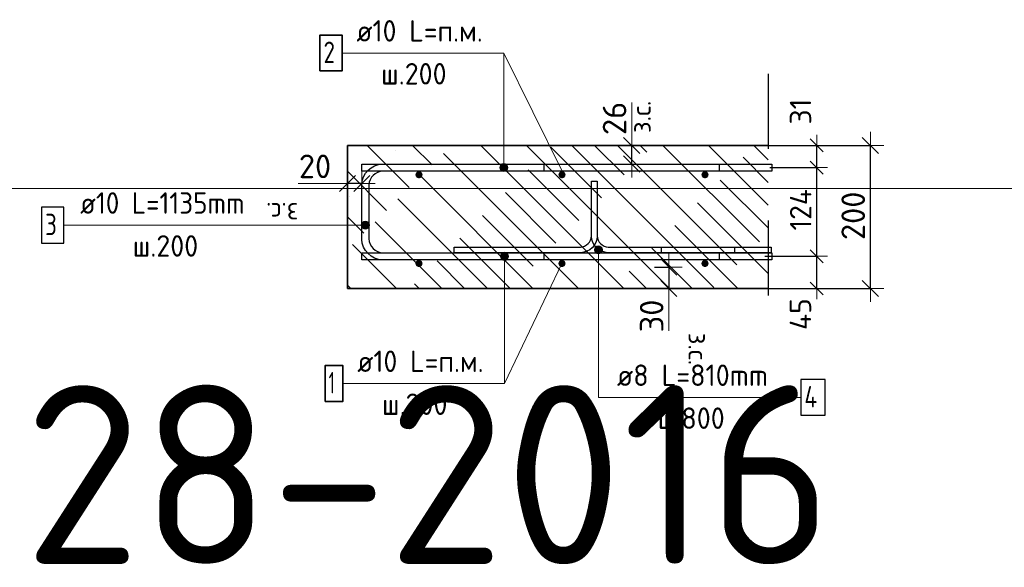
# Model space of a CAD drawing. Header units: metres. Extents: x -38 to 107, y -15 to 21.
# Tile 80 of 89: x 71.709 to 73.086, y 7.942 to 8.708. Entities that reach past the tile are written whole.
import ezdxf

# ---------------------------------------------------------------- set-up
doc = ezdxf.new("R2010")
doc.units = ezdxf.units.M
doc.header["$PDMODE"] = 65
doc.linetypes.add('______4', pattern=[0.135, 0.105, -0.03])
for name, color, linetype, lineweight in [('XR$4$Арм. стержнями верхней зоны', 180, 'Continuous', 35), ('XR$4$Арм. стержнями нижней зоны', 180, 'Continuous', 35), ('XR$4$Арм.стержн. Арматура края', 96, 'Continuous', 35), ('XR$4$Размерная линия (1)', 7, 'Continuous', 13), ('XR$4$Размерная линия_ общее', 7, 'Continuous', 13)]:
    doc.layers.add(name, color=color, linetype=linetype, lineweight=lineweight)
doc.layers.add('XR$4$Арм.стержн. Фиксатор', color=7, linetype='Continuous', lineweight=35, true_color=0x501e0f)
doc.styles.add('ISOCPEUR', font='txt')
doc.dimstyles.new('DIMSTYLE_12', dxfattribs={"dimtxt": 0.033, "dimasz": 0.0375, "dimexe": 0, "dimexo": 0, "dimgap": 0.0165, "dimtad": 2, "dimdec": 0, "dimlfac": 1000, "dimrnd": 1, "dimzin": 12, "dimdsep": 46, "dimtxsty": 'ISOCPEUR', "dimblk1": 'ALL_ML_STRICH', "dimblk2": 'ALL_ML_STRICH', "dimsah": 1, "dimcen": 0, "dimclrd": 7, "dimclre": 256, "dimclrt": 7, "dimadec": 0, "dimazin": 0, "dimtfac": 1, "dimtdec": 0, "dimtix": 1, "dimtmove": 2, "dimatfit": 3, "dimfxl": 0, "dimtzin": 0, "dimlwd": 0, "dimlwe": -3, "dimarcsym": 0})
doc.dimstyles.new('DIMSTYLE_15', dxfattribs={"dimtxt": 0.033, "dimasz": 0.0375, "dimexe": 0, "dimexo": 0, "dimgap": 0.0165, "dimtad": 2, "dimdec": 0, "dimlfac": 1000, "dimrnd": 1, "dimzin": 12, "dimdsep": 46, "dimtxsty": 'ISOCPEUR', "dimblk1": 'ALL_ML_STRICH', "dimblk2": 'ALL_ML_STRICH', "dimsah": 1, "dimcen": 0, "dimclrd": 7, "dimclre": 256, "dimclrt": 7, "dimadec": 0, "dimazin": 0, "dimtfac": 1, "dimtdec": 0, "dimtix": 1, "dimtmove": 2, "dimatfit": 3, "dimfxl": 0, "dimtvp": 1.2, "dimtzin": 0, "dimlwd": 0, "dimlwe": -3, "dimarcsym": 0})
doc.dimstyles.new('DIMSTYLE_16', dxfattribs={"dimtxt": 0.03, "dimasz": 0.03, "dimexe": 0, "dimexo": 0, "dimgap": 0.015, "dimtad": 2, "dimdec": 0, "dimlfac": 1000, "dimrnd": 1, "dimzin": 12, "dimdsep": 46, "dimtxsty": 'ISOCPEUR', "dimblk1": 'ALL_ML_STRICH', "dimblk2": 'ALL_ML_STRICH', "dimsah": 1, "dimcen": 0, "dimclrd": 7, "dimclre": 256, "dimclrt": 7, "dimadec": 0, "dimazin": 0, "dimtfac": 1, "dimtdec": 0, "dimtix": 1, "dimtmove": 2, "dimatfit": 3, "dimfxl": 0, "dimtzin": 0, "dimlwd": 0, "dimlwe": -3, "dimarcsym": 0})
doc.dimstyles.new('DIMSTYLE_18', dxfattribs={"dimtxt": 0.03, "dimasz": 0.03, "dimexe": 0, "dimexo": 0, "dimgap": 0.015, "dimtad": 2, "dimdec": 0, "dimlfac": 1000, "dimrnd": 1, "dimzin": 12, "dimdsep": 46, "dimtxsty": 'ISOCPEUR', "dimblk1": 'ALL_ML_STRICH', "dimblk2": 'ALL_ML_STRICH', "dimsah": 1, "dimcen": 0, "dimclrd": 7, "dimclre": 256, "dimclrt": 7, "dimadec": 0, "dimazin": 0, "dimtfac": 1, "dimtdec": 0, "dimtix": 1, "dimtmove": 2, "dimatfit": 3, "dimfxl": 0, "dimtvp": 1.2, "dimtzin": 0, "dimlwd": 0, "dimlwe": -3, "dimarcsym": 0})

# ---------------------------------------------------------------- blocks, each defined once
blk = doc.blocks.new('ALL_ML_STRICH')
at = {"color": 0, "linetype": 'ByBlock', "lineweight": -2}
for p, q in [((0, -0.5), (0, 0.5)), ((-1, 0), (0.5, 0)), ((-0.3, -0.3), (0.3, 0.3))]:
    blk.add_line(p, q, dxfattribs=at)
blk = doc.blocks.new('*D493')
at = {"layer": 'DEFPOINTS', "color": 7, "linetype": 'Continuous', "lineweight": 13, "transparency": 33554687}
for p in [(72.7273, 8.5319), (72.7273, 8.3319), (72.8988, 8.3319)]:
    blk.add_point(p, dxfattribs=at)
at = {"layer": 'XR$4$Размерная линия_ общее', "color": 253, "linetype": 'Continuous', "lineweight": -2, "true_color": 0xa0a0a0, "transparency": 33554687}
for p, q in [((72.7473, 8.5319), (72.8988, 8.5319)), ((72.7473, 8.3319), (72.8988, 8.3319))]:
    blk.add_line(p, q, dxfattribs=at)
at = {"layer": 'XR$4$Размерная линия_ общее', "color": 7, "linetype": 'Continuous', "lineweight": -2, "transparency": 33554687}
blk.add_line((72.8988, 8.3319), (72.8988, 8.5319), dxfattribs=at)
at = {"layer": 'XR$4$Размерная линия_ общее', "color": 7, "linetype": 'Continuous', "lineweight": 13, "transparency": 33554687, "xscale": 0.0375, "yscale": 0.0375, "zscale": 0.0375}
for p, rotation in [((72.8988, 8.5319), 90), ((72.8988, 8.3319), 270)]:
    blk.add_blockref('ALL_ML_STRICH', p, dxfattribs=dict(at, rotation=rotation))
at = {"layer": 'XR$4$Размерная линия_ общее', "color": 7, "linetype": 'Continuous', "lineweight": 13, "transparency": 33554687, "insert": (72.8748, 8.4335), "char_height": 0.033, "width": 0.099, "attachment_point": 5, "rotation": 90, "style": 'ISOCPEUR'}
blk.add_mtext('\\A1;{200}', dxfattribs=at)
blk = doc.blocks.new('*D494')
at = {"layer": 'DEFPOINTS', "color": 7, "linetype": 'Continuous', "lineweight": 13, "transparency": 33554687}
for p in [(72.5769, 8.3619), (72.6169, 8.3619), (72.5769, 8.3319)]:
    blk.add_point(p, dxfattribs=at)
at = {"layer": 'XR$4$Размерная линия_ общее', "color": 253, "linetype": 'Continuous', "lineweight": -2, "true_color": 0xa0a0a0, "transparency": 33554687}
for p, q in [((72.5969, 8.3619), (72.6169, 8.3619)), ((72.5969, 8.3319), (72.6169, 8.3319))]:
    blk.add_line(p, q, dxfattribs=at)
at = {"layer": 'XR$4$Размерная линия_ общее', "color": 7, "linetype": 'Continuous', "lineweight": -2, "transparency": 33554687}
blk.add_line((72.6169, 8.3619), (72.6169, 8.3319), dxfattribs=at)
at = {"layer": 'XR$4$Размерная линия_ общее', "color": 7, "linetype": 'Continuous', "lineweight": 13, "transparency": 33554687, "xscale": 0.0375, "yscale": 0.0375, "zscale": 0.0375}
for p, rotation in [((72.6169, 8.3619), 90), ((72.6169, 8.3319), 270)]:
    blk.add_blockref('ALL_ML_STRICH', p, dxfattribs=dict(at, rotation=rotation))
at = {"layer": 'XR$4$Размерная линия_ общее', "color": 7, "linetype": 'Continuous', "lineweight": 13, "transparency": 33554687, "insert": (72.5929, 8.2935), "char_height": 0.033, "width": 0.066, "attachment_point": 5, "rotation": 90, "style": 'ISOCPEUR'}
blk.add_mtext('\\A1;{30}', dxfattribs=at)
at = {"layer": 'XR$4$Размерная линия_ общее', "color": 7, "linetype": 'Continuous', "lineweight": 13, "transparency": 33554687, "insert": (72.6714, 8.27), "char_height": 0.027, "width": 0.00135, "attachment_point": 1, "rotation": 270, "line_spacing_factor": 0.60241, "style": 'ISOCPEUR'}
blk.add_mtext('з.с.', dxfattribs=at)
blk = doc.blocks.new('*D496')
at = {"layer": 'DEFPOINTS', "color": 7, "linetype": 'Continuous', "lineweight": 13, "transparency": 33554687}
for p in [(72.1875, 8.4786), (72.1875, 8.4436), (72.1675, 8.4386)]:
    blk.add_point(p, dxfattribs=at)
at = {"layer": 'XR$4$Размерная линия_ общее', "color": 253, "linetype": 'Continuous', "lineweight": -2, "true_color": 0xa0a0a0, "transparency": 33554687}
for p, q in [((72.1675, 8.4586), (72.1675, 8.4786)), ((72.1875, 8.4636), (72.1875, 8.4786))]:
    blk.add_line(p, q, dxfattribs=at)
at = {"layer": 'XR$4$Размерная линия_ общее', "color": 7, "linetype": 'Continuous', "lineweight": -2, "transparency": 33554687}
blk.add_line((72.1875, 8.4786), (72.1675, 8.4786), dxfattribs=at)
at = {"layer": 'XR$4$Размерная линия_ общее', "color": 7, "linetype": 'Continuous', "lineweight": 13, "transparency": 33554687, "xscale": 0.0375, "yscale": 0.0375, "zscale": 0.0375}
for p, rotation in [((72.1675, 8.4786), 180), ((72.1875, 8.4786), 360)]:
    blk.add_blockref('ALL_ML_STRICH', p, dxfattribs=dict(at, rotation=rotation))
at = {"layer": 'XR$4$Размерная линия_ общее', "color": 7, "linetype": 'Continuous', "lineweight": 13, "transparency": 33554687, "insert": (72.1221, 8.5026), "char_height": 0.033, "width": 0.066, "attachment_point": 5, "style": 'ISOCPEUR'}
blk.add_mtext('\\A1;{20}', dxfattribs=at)
at = {"layer": 'XR$4$Размерная линия_ общее', "color": 7, "linetype": 'Continuous', "lineweight": 13, "transparency": 33554687, "insert": (72.0988, 8.4245), "char_height": 0.027, "width": 0.00135, "attachment_point": 1, "rotation": 180, "line_spacing_factor": 0.60241, "style": 'ISOCPEUR'}
blk.add_mtext('з.с.', dxfattribs=at)
blk = doc.blocks.new('*D497')
at = {"layer": 'DEFPOINTS', "color": 7, "linetype": 'Continuous', "lineweight": 13, "transparency": 33554687}
for p in [(72.525, 8.5319), (72.525, 8.5059), (72.565, 8.5059)]:
    blk.add_point(p, dxfattribs=at)
at = {"layer": 'XR$4$Размерная линия_ общее', "color": 253, "linetype": 'Continuous', "lineweight": -2, "true_color": 0xa0a0a0, "transparency": 33554687}
for p, q in [((72.545, 8.5319), (72.565, 8.5319)), ((72.545, 8.5059), (72.565, 8.5059))]:
    blk.add_line(p, q, dxfattribs=at)
at = {"layer": 'XR$4$Размерная линия_ общее', "color": 7, "linetype": 'Continuous', "lineweight": -2, "transparency": 33554687}
blk.add_line((72.565, 8.5059), (72.565, 8.5319), dxfattribs=at)
at = {"layer": 'XR$4$Размерная линия_ общее', "color": 7, "linetype": 'Continuous', "lineweight": 13, "transparency": 33554687, "xscale": 0.0375, "yscale": 0.0375, "zscale": 0.0375}
for p, rotation in [((72.565, 8.5319), 90), ((72.565, 8.5059), 270)]:
    blk.add_blockref('ALL_ML_STRICH', p, dxfattribs=dict(at, rotation=rotation))
at = {"layer": 'XR$4$Размерная линия_ общее', "color": 7, "linetype": 'Continuous', "lineweight": 13, "transparency": 33554687, "insert": (72.5646, 8.5492), "char_height": 0.027, "width": 0.00135, "attachment_point": 1, "rotation": 90, "line_spacing_factor": 0.60241, "style": 'ISOCPEUR'}
blk.add_mtext('з.с.', dxfattribs=at)
at = {"layer": 'XR$4$Размерная линия_ общее', "color": 7, "linetype": 'Continuous', "lineweight": 13, "transparency": 33554687, "insert": (72.541, 8.5696), "char_height": 0.033, "width": 0.066, "attachment_point": 5, "rotation": 90, "style": 'ISOCPEUR'}
blk.add_mtext('\\A1;{26}', dxfattribs=at)
blk = doc.blocks.new('*D554')
at = {"layer": 'DEFPOINTS', "color": 7, "linetype": 'Continuous', "lineweight": 13, "transparency": 33554687}
for p in [(72.7312, 8.3769), (72.744, 8.3319), (72.8238, 8.3319)]:
    blk.add_point(p, dxfattribs=at)
at = {"layer": 'XR$4$Размерная линия (1)', "color": 9, "linetype": 'Continuous', "lineweight": -2, "true_color": 0xc7c7c7, "transparency": 33554687}
for p, q in [((72.7512, 8.3769), (72.8238, 8.3769)), ((72.764, 8.3319), (72.8238, 8.3319))]:
    blk.add_line(p, q, dxfattribs=at)
at = {"layer": 'XR$4$Размерная линия (1)', "color": 7, "linetype": 'Continuous', "lineweight": -2, "transparency": 33554687}
blk.add_line((72.8238, 8.3319), (72.8238, 8.3769), dxfattribs=at)
at = {"layer": 'XR$4$Размерная линия (1)', "color": 7, "linetype": 'Continuous', "lineweight": 13, "transparency": 33554687, "xscale": 0.03, "yscale": 0.03, "zscale": 0.03}
for p, rotation in [((72.8238, 8.3769), 90), ((72.8238, 8.3319), 270)]:
    blk.add_blockref('ALL_ML_STRICH', p, dxfattribs=dict(at, rotation=rotation))
at = {"layer": 'XR$4$Размерная линия (1)', "color": 7, "linetype": 'Continuous', "lineweight": 13, "transparency": 33554687, "insert": (72.801, 8.2961), "char_height": 0.03, "width": 0.06, "attachment_point": 5, "rotation": 90, "style": 'ISOCPEUR'}
blk.add_mtext('\\A1;{45}', dxfattribs=at)
blk = doc.blocks.new('*D555')
at = {"layer": 'DEFPOINTS', "color": 7, "linetype": 'Continuous', "lineweight": 13, "transparency": 33554687}
for p in [(72.7382, 8.5009), (72.7312, 8.3769), (72.8238, 8.3769)]:
    blk.add_point(p, dxfattribs=at)
at = {"layer": 'XR$4$Размерная линия (1)', "color": 9, "linetype": 'Continuous', "lineweight": -2, "true_color": 0xc7c7c7, "transparency": 33554687}
for p, q in [((72.7582, 8.5009), (72.8238, 8.5009)), ((72.7512, 8.3769), (72.8238, 8.3769))]:
    blk.add_line(p, q, dxfattribs=at)
at = {"layer": 'XR$4$Размерная линия (1)', "color": 7, "linetype": 'Continuous', "lineweight": -2, "transparency": 33554687}
blk.add_line((72.8238, 8.3769), (72.8238, 8.5009), dxfattribs=at)
at = {"layer": 'XR$4$Размерная линия (1)', "color": 7, "linetype": 'Continuous', "lineweight": 13, "transparency": 33554687, "xscale": 0.03, "yscale": 0.03, "zscale": 0.03}
for p, rotation in [((72.8238, 8.5009), 90), ((72.8238, 8.3769), 270)]:
    blk.add_blockref('ALL_ML_STRICH', p, dxfattribs=dict(at, rotation=rotation))
at = {"layer": 'XR$4$Размерная линия (1)', "color": 7, "linetype": 'Continuous', "lineweight": 13, "transparency": 33554687, "insert": (72.8013, 8.4419), "char_height": 0.03, "width": 0.09, "attachment_point": 5, "rotation": 90, "style": 'ISOCPEUR'}
blk.add_mtext('\\A1;{124}', dxfattribs=at)
blk = doc.blocks.new('*D556')
at = {"layer": 'DEFPOINTS', "color": 7, "linetype": 'Continuous', "lineweight": 13, "transparency": 33554687}
for p in [(72.7203, 8.5319), (72.7382, 8.5009), (72.8238, 8.5009)]:
    blk.add_point(p, dxfattribs=at)
at = {"layer": 'XR$4$Размерная линия (1)', "color": 9, "linetype": 'Continuous', "lineweight": -2, "true_color": 0xc7c7c7, "transparency": 33554687}
for p, q in [((72.7403, 8.5319), (72.8238, 8.5319)), ((72.7582, 8.5009), (72.8238, 8.5009))]:
    blk.add_line(p, q, dxfattribs=at)
at = {"layer": 'XR$4$Размерная линия (1)', "color": 7, "linetype": 'Continuous', "lineweight": -2, "transparency": 33554687}
blk.add_line((72.8238, 8.5009), (72.8238, 8.5319), dxfattribs=at)
at = {"layer": 'XR$4$Размерная линия (1)', "color": 7, "linetype": 'Continuous', "lineweight": 13, "transparency": 33554687, "xscale": 0.03, "yscale": 0.03, "zscale": 0.03}
for p, rotation in [((72.8238, 8.5319), 90), ((72.8238, 8.5009), 270)]:
    blk.add_blockref('ALL_ML_STRICH', p, dxfattribs=dict(at, rotation=rotation))
at = {"layer": 'XR$4$Размерная линия (1)', "color": 7, "linetype": 'Continuous', "lineweight": 13, "transparency": 33554687, "insert": (72.8011, 8.5792), "char_height": 0.03, "width": 0.06, "attachment_point": 5, "rotation": 90, "style": 'ISOCPEUR'}
blk.add_mtext('\\A1;{31}', dxfattribs=at)

msp = doc.modelspace()

# ---------------------------------------------------------------- hatches: boundary and pattern name
at = {"linetype": 'Continuous', "lineweight": 13, "transparency": 33554687}
h = msp.add_hatch(dxfattribs=at)
h.set_pattern_fill('__________540', scale=0.015, style=0, pattern_type=2)
h.set_pattern_definition([(135, (0, 0), (-0.031819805, -0.031819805), [0.4, -0.05, 0, -0.05]), (135, (-0.01591, -0.01591), (-0.031819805, -0.031819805), [0.8, -0.1, 0.1, -0.1])])
h.paths.add_polyline_path([(72.1675, 8.5319), (72.1675, 8.3319), (72.7559, 8.3319), (72.7559, 8.5319)], flags=0)
at = {"layer": 'XR$4$Арм. стержнями верхней зоны', "linetype": 'Continuous', "lineweight": 13, "transparency": 33554687}
for points in [[(72.3908, 8.5037), (72.3812, 8.5037), (72.3804, 8.5009)], [(72.3908, 8.5037), (72.3804, 8.5009), (72.3916, 8.5009)], [(72.3916, 8.5009), (72.3804, 8.5009), (72.3812, 8.4981)], [(72.3888, 8.5057), (72.3832, 8.5057), (72.3812, 8.5037)], [(72.3888, 8.5057), (72.3812, 8.5037), (72.3908, 8.5037)], [(72.3916, 8.5009), (72.3812, 8.4981), (72.3908, 8.4981)], [(72.3908, 8.4981), (72.3812, 8.4981), (72.3832, 8.496)], [(72.3832, 8.5057), (72.3888, 8.5057), (72.386, 8.5065)], [(72.3908, 8.4981), (72.3832, 8.496), (72.3888, 8.496)], [(72.3888, 8.496), (72.3832, 8.496), (72.386, 8.4953)]]:
    msp.add_hatch(color=7, dxfattribs=at).paths.add_polyline_path(points)
at = {"layer": 'XR$4$Арм. стержнями верхней зоны', "linetype": 'Continuous', "lineweight": 50, "transparency": 33554687}
for points in [[(72.2725, 8.4909), (72.2721, 8.4928), (72.271, 8.4944), (72.2694, 8.4955), (72.2675, 8.4959), (72.2656, 8.4955), (72.264, 8.4944), (72.2629, 8.4928), (72.2625, 8.4909), (72.2629, 8.489), (72.264, 8.4873), (72.2656, 8.4863), (72.2675, 8.4859), (72.2694, 8.4863), (72.271, 8.4873), (72.2721, 8.489)], [(72.4725, 8.4909), (72.4721, 8.4928), (72.471, 8.4944), (72.4694, 8.4955), (72.4675, 8.4959), (72.4656, 8.4955), (72.464, 8.4944), (72.4629, 8.4928), (72.4625, 8.4909), (72.4629, 8.489), (72.464, 8.4873), (72.4656, 8.4863), (72.4675, 8.4859), (72.4694, 8.4863), (72.471, 8.4873), (72.4721, 8.489)], [(72.6725, 8.4909), (72.6721, 8.4928), (72.671, 8.4944), (72.6694, 8.4955), (72.6675, 8.4959), (72.6656, 8.4955), (72.664, 8.4944), (72.6629, 8.4928), (72.6625, 8.4909), (72.6629, 8.489), (72.664, 8.4873), (72.6656, 8.4863), (72.6675, 8.4859), (72.6694, 8.4863), (72.671, 8.4873), (72.6721, 8.489)]]:
    msp.add_hatch(color=4, dxfattribs=at).paths.add_polyline_path(points)
at = {"layer": 'XR$4$Арм. стержнями нижней зоны', "linetype": 'Continuous', "lineweight": 13, "transparency": 33554687}
for points in [[(72.3816, 8.3769), (72.3929, 8.3769), (72.3921, 8.3797)], [(72.3816, 8.3769), (72.3921, 8.3797), (72.3824, 8.3797)], [(72.3824, 8.3741), (72.3929, 8.3769), (72.3816, 8.3769)], [(72.3824, 8.3797), (72.3921, 8.3797), (72.39, 8.3817)], [(72.3824, 8.3797), (72.39, 8.3817), (72.3844, 8.3817)], [(72.3824, 8.3741), (72.3921, 8.3741), (72.3929, 8.3769)], [(72.3844, 8.372), (72.3921, 8.3741), (72.3824, 8.3741)], [(72.3844, 8.3817), (72.39, 8.3817), (72.3872, 8.3825)], [(72.3844, 8.372), (72.39, 8.372), (72.3921, 8.3741)], [(72.39, 8.372), (72.3844, 8.372), (72.3872, 8.3713)]]:
    msp.add_hatch(color=7, dxfattribs=at).paths.add_polyline_path(points)
at = {"layer": 'XR$4$Арм. стержнями нижней зоны', "linetype": 'Continuous', "lineweight": 50, "transparency": 33554687}
for points in [[(72.2725, 8.3669), (72.2721, 8.3688), (72.271, 8.3704), (72.2694, 8.3715), (72.2675, 8.3719), (72.2656, 8.3715), (72.264, 8.3704), (72.2629, 8.3688), (72.2625, 8.3669), (72.2629, 8.365), (72.264, 8.3633), (72.2656, 8.3623), (72.2675, 8.3619), (72.2694, 8.3623), (72.271, 8.3633), (72.2721, 8.365)], [(72.4725, 8.3669), (72.4721, 8.3688), (72.471, 8.3704), (72.4694, 8.3715), (72.4675, 8.3719), (72.4656, 8.3715), (72.464, 8.3704), (72.4629, 8.3688), (72.4625, 8.3669), (72.4629, 8.365), (72.464, 8.3633), (72.4656, 8.3623), (72.4675, 8.3619), (72.4694, 8.3623), (72.471, 8.3633), (72.4721, 8.365)], [(72.6725, 8.3669), (72.6721, 8.3688), (72.671, 8.3704), (72.6694, 8.3715), (72.6675, 8.3719), (72.6656, 8.3715), (72.664, 8.3704), (72.6629, 8.3688), (72.6625, 8.3669), (72.6629, 8.365), (72.664, 8.3633), (72.6656, 8.3623), (72.6675, 8.3619), (72.6694, 8.3623), (72.671, 8.3633), (72.6721, 8.365)]]:
    msp.add_hatch(color=4, dxfattribs=at).paths.add_polyline_path(points)
at = {"layer": 'XR$4$Арм.стержн. Арматура края', "linetype": 'Continuous', "lineweight": 13, "transparency": 33554687}
for points in [[(72.1877, 8.4175), (72.1877, 8.4232), (72.1869, 8.4204)], [(72.1877, 8.4232), (72.1897, 8.4155), (72.1897, 8.4252)], [(72.1877, 8.4232), (72.1877, 8.4175), (72.1897, 8.4155)], [(72.1897, 8.4252), (72.1925, 8.4147), (72.1925, 8.426)], [(72.1897, 8.4252), (72.1897, 8.4155), (72.1925, 8.4147)], [(72.1925, 8.426), (72.1925, 8.4147), (72.1953, 8.4155)], [(72.1925, 8.426), (72.1953, 8.4155), (72.1953, 8.4252)], [(72.1953, 8.4252), (72.1953, 8.4155), (72.1973, 8.4175)], [(72.1953, 8.4252), (72.1973, 8.4175), (72.1973, 8.4232)], [(72.1973, 8.4232), (72.1973, 8.4175), (72.1981, 8.4204)]]:
    msp.add_hatch(color=7, dxfattribs=at).paths.add_polyline_path(points)
at = {"layer": 'XR$4$Арм.стержн. Фиксатор', "linetype": 'Continuous', "lineweight": 13, "transparency": 33554687}
for points in [[(72.5128, 8.3859), (72.524, 8.3859), (72.5232, 8.3887)], [(72.5128, 8.3859), (72.5232, 8.3887), (72.5136, 8.3887)], [(72.5136, 8.3887), (72.5232, 8.3887), (72.5212, 8.3907)], [(72.5136, 8.3887), (72.5212, 8.3907), (72.5156, 8.3907)], [(72.5156, 8.3907), (72.5212, 8.3907), (72.5184, 8.3915)], [(72.5136, 8.3831), (72.524, 8.3859), (72.5128, 8.3859)], [(72.5136, 8.3831), (72.5232, 8.3831), (72.524, 8.3859)], [(72.5156, 8.381), (72.5232, 8.3831), (72.5136, 8.3831)], [(72.5156, 8.381), (72.5212, 8.381), (72.5232, 8.3831)], [(72.5212, 8.381), (72.5156, 8.381), (72.5184, 8.3803)]]:
    msp.add_hatch(color=7, dxfattribs=at).paths.add_polyline_path(points)

# ---------------------------------------------------------------- linework, layer by layer
at = {"color": 7, "linetype": 'Continuous', "lineweight": 13, "transparency": 33554687}
for p, q in [((72.4675, 8.4969), (72.386, 8.661)), ((72.565, 8.5319), (72.565, 8.5919)), ((86.4198, 8.4717), (67.9198, 8.4717)), ((72.1675, 8.4786), (72.0985, 8.4786)), ((72.4675, 8.3669), (72.3872, 8.1992)), ((72.6169, 8.3319), (72.6169, 8.2729))]:
    msp.add_line(p, q, dxfattribs=at)
at = {"color": 7, "linetype": '______4', "lineweight": 25, "transparency": 33554687}
msp.add_line((72.7559, 8.6319), (72.7559, 8.2319), dxfattribs=at)
at = {"color": 7, "linetype": 'Continuous', "lineweight": 35, "transparency": 33554687}
for p, q in [((72.1675, 8.5319), (72.1675, 8.3319)), ((72.7559, 8.5319), (72.1675, 8.5319)), ((72.1675, 8.3319), (72.7559, 8.3319))]:
    msp.add_line(p, q, dxfattribs=at)
at = {"layer": 'XR$4$Арм. стержнями верхней зоны', "color": 7, "linetype": 'Continuous', "lineweight": 13, "transparency": 33554687}
for p, q in [((72.16, 8.661), (72.386, 8.661)), ((72.386, 8.661), (72.386, 8.5009)), ((72.3804, 8.5009), (72.3804, 8.5009)), ((72.386, 8.5065), (72.386, 8.5065)), ((72.3916, 8.5009), (72.3916, 8.5009)), ((72.386, 8.4953), (72.386, 8.4953))]:
    msp.add_line(p, q, dxfattribs=at)
at = {"layer": 'XR$4$Арм. стержнями верхней зоны', "color": 7, "linetype": 'Continuous', "lineweight": 35, "transparency": 33554687}
msp.add_lwpolyline([(72.129, 8.636), (72.16, 8.636), (72.16, 8.686), (72.129, 8.686), (72.129, 8.636)], dxfattribs=at)
at = {"layer": 'XR$4$Арм. стержнями верхней зоны', "color": 4, "linetype": 'Continuous', "lineweight": 25, "transparency": 33554687}
for points in [[(72.7609, 8.4959), (72.1875, 8.4959), (72.1875, 8.5059), (72.7609, 8.5059), (72.7609, 8.4959)], [(72.7609, 8.4959), (72.4425, 8.4959), (72.4425, 8.5059), (72.7609, 8.5059), (72.7609, 8.4959)]]:
    msp.add_lwpolyline(points, dxfattribs=at)
at = {"layer": 'XR$4$Арм. стержнями верхней зоны', "color": 7, "linetype": 'Continuous', "lineweight": 13, "transparency": 33554687}
msp.add_circle((72.386, 8.5009), 0.00563, dxfattribs=at)
at = {"layer": 'XR$4$Арм. стержнями нижней зоны', "color": 7, "linetype": 'Continuous', "lineweight": 13, "transparency": 33554687}
for p, q in [((72.3816, 8.3769), (72.3816, 8.3769)), ((72.3872, 8.3825), (72.3872, 8.3825)), ((72.3872, 8.1992), (72.3872, 8.3769)), ((72.3929, 8.3769), (72.3929, 8.3769)), ((72.3872, 8.3713), (72.3872, 8.3713)), ((72.1612, 8.1992), (72.3872, 8.1992))]:
    msp.add_line(p, q, dxfattribs=at)
at = {"layer": 'XR$4$Арм. стержнями нижней зоны', "color": 4, "linetype": 'Continuous', "lineweight": 25, "transparency": 33554687}
for points in [[(72.7609, 8.3719), (72.1875, 8.3719), (72.1875, 8.3819), (72.7609, 8.3819), (72.7609, 8.3719)], [(72.7609, 8.3719), (72.4425, 8.3719), (72.4425, 8.3819), (72.7609, 8.3819), (72.7609, 8.3719)]]:
    msp.add_lwpolyline(points, dxfattribs=at)
at = {"layer": 'XR$4$Арм. стержнями нижней зоны', "color": 7, "linetype": 'Continuous', "lineweight": 35, "transparency": 33554687}
msp.add_lwpolyline([(72.1362, 8.1742), (72.1612, 8.1742), (72.1612, 8.2242), (72.1362, 8.2242), (72.1362, 8.1742)], dxfattribs=at)
at = {"layer": 'XR$4$Арм. стержнями нижней зоны', "color": 7, "linetype": 'Continuous', "lineweight": 13, "transparency": 33554687}
msp.add_circle((72.3872, 8.3769), 0.00563, dxfattribs=at)
at = {"layer": 'XR$4$Арм.стержн. Арматура края', "color": 7, "linetype": 'Continuous', "lineweight": 13, "transparency": 33554687}
for p, q in [((71.7706, 8.4204), (72.0806, 8.4204)), ((72.0806, 8.4204), (72.1925, 8.4204)), ((72.1869, 8.4204), (72.1869, 8.4204)), ((72.1925, 8.426), (72.1925, 8.426)), ((72.1925, 8.4147), (72.1925, 8.4147)), ((72.1981, 8.4204), (72.1981, 8.4204))]:
    msp.add_line(p, q, dxfattribs=at)
at = {"layer": 'XR$4$Арм.стержн. Арматура края', "color": 4, "linetype": 'Continuous', "lineweight": 25, "transparency": 33554687}
msp.add_lwpolyline([(72.6875, 8.3719), (72.2161, 8.3719), (72.2109, 8.3726), (72.2054, 8.3744), (72.2004, 8.3772), (72.1963, 8.3806), (72.1928, 8.3848), (72.19, 8.3898), (72.1882, 8.3952), (72.1875, 8.4004), (72.1875, 8.4773), (72.1882, 8.4825), (72.19, 8.488), (72.1928, 8.493), (72.1963, 8.4971), (72.2004, 8.5006), (72.2054, 8.5034), (72.2109, 8.5052), (72.2161, 8.5059), (72.6875, 8.5059), (72.6875, 8.4959), (72.2168, 8.4959), (72.2131, 8.4954), (72.2095, 8.4942), (72.2061, 8.4923), (72.2034, 8.49), (72.2011, 8.4873), (72.1992, 8.4839), (72.198, 8.4803), (72.1975, 8.4766), (72.1975, 8.4011), (72.198, 8.3975), (72.1992, 8.3938), (72.2011, 8.3905), (72.2034, 8.3877), (72.2061, 8.3855), (72.2095, 8.3836), (72.2131, 8.3824), (72.2168, 8.3819), (72.6875, 8.3819), (72.6875, 8.3719)], dxfattribs=at)
at = {"layer": 'XR$4$Арм.стержн. Арматура края', "color": 7, "linetype": 'Continuous', "lineweight": 25, "transparency": 33554687}
msp.add_lwpolyline([(71.7396, 8.3954), (71.7706, 8.3954), (71.7706, 8.4454), (71.7396, 8.4454), (71.7396, 8.3954)], dxfattribs=at)
at = {"layer": 'XR$4$Арм.стержн. Арматура края', "color": 7, "linetype": 'Continuous', "lineweight": 13, "transparency": 33554687}
msp.add_circle((72.1925, 8.4204), 0.00563, dxfattribs=at)
at = {"layer": 'XR$4$Арм.стержн. Фиксатор', "color": 7, "linetype": 'Continuous', "lineweight": 13, "transparency": 33554687}
for p, q in [((72.5184, 8.3915), (72.5184, 8.3915)), ((72.5128, 8.3859), (72.5128, 8.3859)), ((72.5184, 8.1797), (72.5184, 8.3859)), ((72.5184, 8.3803), (72.5184, 8.3803)), ((72.524, 8.3859), (72.524, 8.3859)), ((72.5184, 8.1797), (72.8014, 8.1797))]:
    msp.add_line(p, q, dxfattribs=at)
at = {"layer": 'XR$4$Арм.стержн. Фиксатор', "color": 40, "linetype": 'Continuous', "lineweight": 25, "transparency": 33554687}
for points in [[(72.7088, 8.3819), (72.5316, 8.3819), (72.5274, 8.3825), (72.5231, 8.3839), (72.5191, 8.3861), (72.5158, 8.3889), (72.513, 8.3922), (72.5108, 8.3962), (72.5093, 8.4006), (72.5088, 8.4047), (72.5088, 8.4819), (72.5168, 8.4819), (72.5168, 8.4047), (72.5162, 8.4006), (72.5147, 8.3962), (72.5125, 8.3922), (72.5097, 8.3889), (72.5064, 8.3861), (72.5024, 8.3839), (72.4981, 8.3825), (72.4939, 8.3819), (72.3168, 8.3819), (72.3168, 8.3899), (72.4933, 8.3899), (72.4963, 8.3903), (72.4992, 8.3912), (72.5019, 8.3928), (72.5041, 8.3946), (72.5059, 8.3968), (72.5074, 8.3994), (72.5083, 8.4024), (72.5088, 8.4053), (72.5088, 8.4819), (72.5168, 8.4819), (72.5168, 8.4053), (72.5172, 8.4024), (72.5181, 8.3994), (72.5196, 8.3968), (72.5214, 8.3946), (72.5236, 8.3928), (72.5263, 8.3912), (72.5292, 8.3903), (72.5322, 8.3899), (72.7088, 8.3899), (72.7088, 8.3819)], [(72.7599, 8.3819), (72.6068, 8.3819), (72.6068, 8.3899), (72.7599, 8.3899), (72.7599, 8.3819)]]:
    msp.add_lwpolyline(points, dxfattribs=at)
at = {"layer": 'XR$4$Арм.стержн. Фиксатор', "color": 7, "linetype": 'Continuous', "lineweight": 25, "transparency": 33554687}
msp.add_lwpolyline([(72.8014, 8.1547), (72.8354, 8.1547), (72.8354, 8.2047), (72.8014, 8.2047), (72.8014, 8.1547)], dxfattribs=at)
at = {"layer": 'XR$4$Арм.стержн. Фиксатор', "color": 7, "linetype": 'Continuous', "lineweight": 13, "transparency": 33554687}
msp.add_circle((72.5184, 8.3859), 0.00563, dxfattribs=at)

# ---------------------------------------------------------------- texts
at = {"color": 7, "linetype": 'Continuous', "lineweight": 35, "transparency": 33554687, "insert": (70.3506, 7.9467), "char_height": 0.25, "width": 2.743715, "attachment_point": 7, "style": 'ISOCPEUR'}
msp.add_mtext('\\W0.96;ГОСТ 34028-2016', dxfattribs=at)
at = {"layer": 'XR$4$Арм. стержнями верхней зоны', "color": 7, "linetype": 'Continuous', "lineweight": 25, "transparency": 33554687, "char_height": 0.03, "attachment_point": 7, "style": 'ISOCPEUR'}
for s, insert, width in [('\\W0.94;ø10 L=п.м.', (72.18, 8.677), 0.199983), ('\\W0.78;2', (72.134, 8.647), 0.032641), ('\\W0.95;ш.200 ', (72.2145, 8.617), 0.1312)]:
    msp.add_mtext(s, dxfattribs=dict(at, insert=insert, width=width))
at = {"layer": 'XR$4$Арм. стержнями нижней зоны', "color": 7, "linetype": 'Continuous', "lineweight": 25, "transparency": 33554687, "char_height": 0.03, "attachment_point": 7, "style": 'ISOCPEUR'}
for s, insert, width in [('\\W0.94;ø10 L=п.м.', (72.1812, 8.2152), 0.199983), ('\\W0.56;1', (72.1412, 8.1852), 0.023333), ('\\W0.95;ш.200 ', (72.2157, 8.1552), 0.1312)]:
    msp.add_mtext(s, dxfattribs=dict(at, insert=insert, width=width))
at = {"layer": 'XR$4$Арм.стержн. Арматура края', "color": 7, "linetype": 'Continuous', "lineweight": 25, "transparency": 33554687, "char_height": 0.03, "attachment_point": 7, "style": 'ISOCPEUR'}
for s, insert, width in [('\\W0.92;ø10 L=1135mm ', (71.7936, 8.4364), 0.280669), ('\\W0.78;3', (71.7446, 8.4064), 0.032641), ('\\W0.95;ш.200 ', (71.8671, 8.3764), 0.1312)]:
    msp.add_mtext(s, dxfattribs=dict(at, insert=insert, width=width))
at = {"layer": 'XR$4$Арм.стержн. Фиксатор', "color": 7, "linetype": 'Continuous', "lineweight": 25, "transparency": 33554687, "char_height": 0.03, "attachment_point": 7, "style": 'ISOCPEUR'}
for s, insert, width in [('\\W0.95;ø8 L=810mm ', (72.5444, 8.1957), 0.251183), ('\\W0.80;4', (72.8064, 8.1657), 0.035983), ('\\W0.95;ш.800 ', (72.6014, 8.1357), 0.1312)]:
    msp.add_mtext(s, dxfattribs=dict(at, insert=insert, width=width))

# ---------------------------------------------------------------- dimensions: what is measured, and where the dimension line sits
at = {"layer": 'XR$4$Размерная линия (1)', "color": 7, "linetype": 'Continuous', "lineweight": 13, "transparency": 33554687}
for base, p1, p2, dimstyle, picture, middle in [((72.8238, 8.5319), (72.7582, 8.5009), (72.7403, 8.5319), 'DIMSTYLE_18', '*D556', (72.8011, 8.5792)), ((72.8238, 8.5009), (72.7512, 8.3769), (72.7582, 8.5009), 'DIMSTYLE_16', '*D555', (72.8013, 8.4419)), ((72.8238, 8.3769), (72.764, 8.3319), (72.7512, 8.3769), 'DIMSTYLE_18', '*D554', (72.801, 8.2961))]:
    dim = msp.add_linear_dim(base=base, p1=p1, p2=p2, angle=90, dimstyle=dimstyle, override={"dimpost": '<>', "dimclrd": 7, "dimclre": 9, "dimclrt": 7, "dimlwd": 0, "dimlwe": 65533}, dxfattribs=at)
    dim.commit()
    dim.dimension.update_dxf_attribs({"geometry": picture, "text_midpoint": middle, "dimtype": 160})
at = {"layer": 'XR$4$Размерная линия_ общее', "color": 7, "linetype": 'Continuous', "lineweight": 13, "transparency": 33554687}
for base, p1, p2, angle, picture, middle in [((72.565, 8.5319), (72.545, 8.5059), (72.545, 8.5319), 90, '*D497', (72.541, 8.5696)), ((72.1675, 8.4786), (72.1875, 8.4636), (72.1675, 8.4586), 180, '*D496', (72.1221, 8.5026)), ((72.6169, 8.3319), (72.5969, 8.3619), (72.5969, 8.3319), 270, '*D494', (72.5929, 8.2935))]:
    dim = msp.add_linear_dim(base=base, p1=p1, p2=p2, angle=angle, text='<>\\Xз.с.', dimstyle='DIMSTYLE_15', override={"dimpost": '<>', "dimclrd": 7, "dimclre": 253, "dimclrt": 7, "dimlwd": 0, "dimlwe": 65533}, dxfattribs=at)
    dim.commit()
    dim.dimension.update_dxf_attribs({"geometry": picture, "text_midpoint": middle, "dimtype": 160})
dim = msp.add_linear_dim(base=(72.8988, 8.5319), p1=(72.7473, 8.3319), p2=(72.7473, 8.5319), angle=90, dimstyle='DIMSTYLE_12', override={"dimpost": '<>', "dimclrd": 7, "dimclre": 253, "dimclrt": 7, "dimlwd": 0, "dimlwe": 65533}, dxfattribs=at)
dim.commit()
dim.dimension.update_dxf_attribs({"geometry": '*D493', "text_midpoint": (72.8748, 8.4335), "dimtype": 160})

doc.saveas('drawing.dxf')
